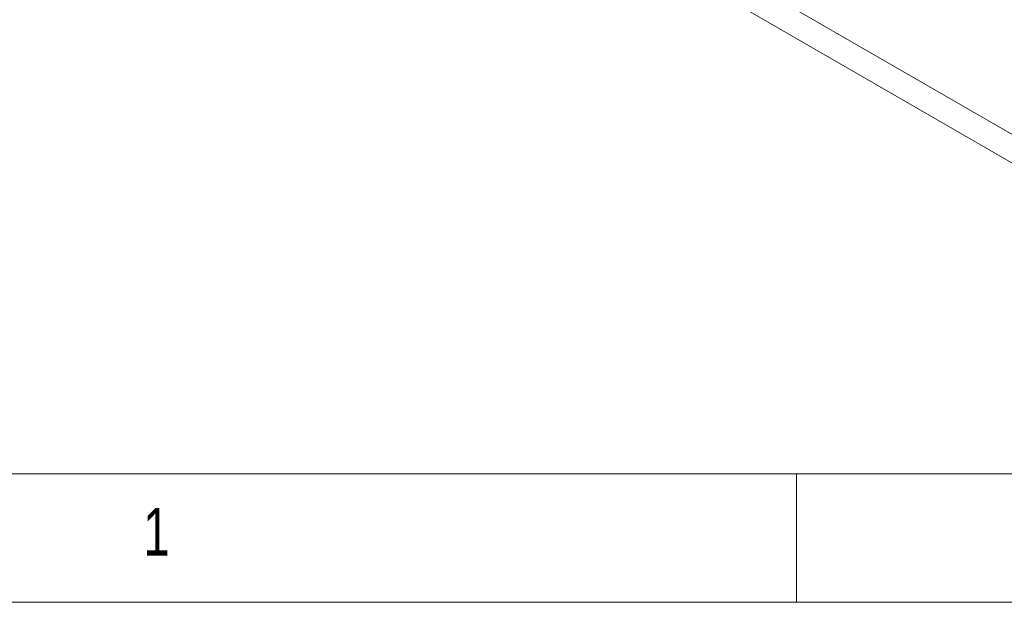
# Model space of a CAD drawing. Header units: inches. Extents: x 0.2 to 16.3, y 0.2 to 11.5.
# Tile 2 of 23: x 1.2 to 2.7, y 0.2 to 1.1. Entities that reach past the tile are written whole.
import ezdxf

# ---------------------------------------------------------------- set-up
doc = ezdxf.new("R2010")
doc.units = ezdxf.units.IN
doc.header["$MEASUREMENT"] = 0
doc.styles.add('SLDTEXTSTYLE0', font='TXT', dxfattribs={"width": 0.75})

msp = doc.modelspace()

# ---------------------------------------------------------------- linework, layer by layer
at = {"color": 7, "linetype": 'Continuous', "lineweight": 15}
for p, q in [((0.8001, 2.0055), (3.1572, 0.6449)), ((0.8001, 1.962), (3.1572, 0.6013)), ((2.8962, 0.7955), (1.0611, 1.8549))]:
    msp.add_line(p, q, dxfattribs=at)
at = {"color": 7, "linetype": 'Continuous', "lineweight": 0}
for p, q in [((0.3937, 0.3937), (8.9685, 0.3937)), ((2.3622, 0.1969), (2.3622, 0.3937)), ((0.1969, 0.1969), (16.3386, 0.1969))]:
    msp.add_line(p, q, dxfattribs=at)

# ---------------------------------------------------------------- texts
at = {"color": 7, "linetype": 'Continuous', "lineweight": 0, "insert": (1.3615, 0.3413), "char_height": 0.0729, "attachment_point": 1, "style": 'SLDTEXTSTYLE0'}
msp.add_mtext('1', dxfattribs=at)

doc.saveas('drawing.dxf')
